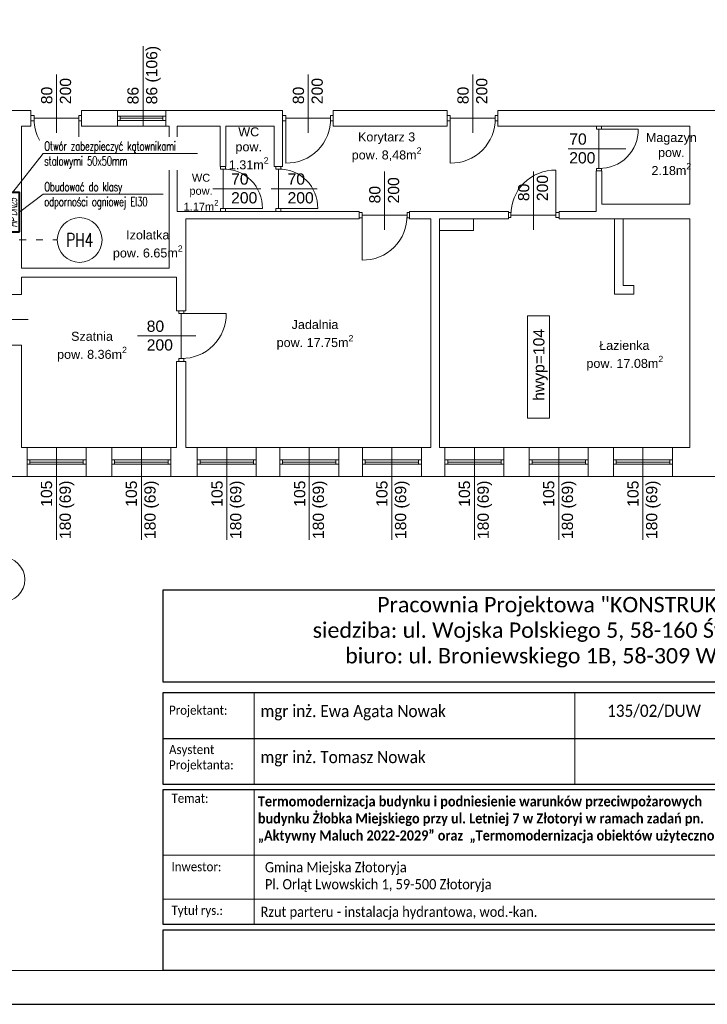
# Model space of a CAD drawing. Header units: millimetres. Extents: x -2390 to 43572, y -15084 to -12114.
# Tile 9 of 52: x 6200 to 7424, y -15084 to -13331. Entities that reach past the tile are written whole.
import ezdxf
from ezdxf import colors
from ezdxf.entities.mleader import LeaderData, LeaderLine
from ezdxf.enums import TextEntityAlignment as Align
from ezdxf.math import Vec2, Vec3

# ---------------------------------------------------------------- set-up
doc = ezdxf.new("R2010")
doc.units = ezdxf.units.MM
doc.linetypes.add('ACAD_ISO03W100', pattern=[30, 12, -18])
doc.linetypes.add('DASHDOT', pattern=[1, 0.5, -0.25, 0, -0.25])
for name, color, linetype, lineweight in [('@ opis C..O.', 7, 'Continuous', 18), ('@ Opis instalacji', 7, 'Continuous', 15), ('@ opis pionów', 7, 'ACAD_ISO03W100', 9), ('@HYDRANTOWA', 108, 'DASHDOT', 40), ('IS-ramka', 7, 'Continuous', 15), ('opisy', 5, 'Continuous', 5), ('R-Izolacja', 253, 'BATTING', 5), ('stolarka', 3, 'Continuous', 9), ('ściany nośne', 1, 'Continuous', 25)]:
    doc.layers.add(name, color=color, linetype=linetype, lineweight=lineweight)
doc.layers.add('IS-pomocnicze', color=2, linetype='Continuous', plot=False)
doc.styles.add('ROMANS', font='romans.shx', dxfattribs={"height": 1})
doc.styles.add('SIMPLEX', font='simplex.shx', dxfattribs={"width": 0.75})
doc.styles.get("Standard").update_dxf_attribs({"font": 'arial.ttf'})
doc.styles.add('STYLE1', font='arial.ttf', dxfattribs={"width": 0.8, "oblique": 10})
doc.styles.add('TABELKA', font='romans.shx', dxfattribs={"width": 0.9})
doc.linetypes.add('BATTING', pattern='A,0.00254,-2.54,[134,ltypeshp.shx,S=2.54,R=0,X=-2.54,Y=0],-5.08,[134,ltypeshp.shx,S=2.54,R=180,X=2.54,Y=0],-2.54', length=10.16254)

# ---------------------------------------------------------------- blocks, each defined once
blk = doc.blocks.new('A$C76065282')
at = {"layer": '@HYDRANTOWA', "color": 3, "linetype": 'Continuous', "lineweight": 40, "transparency": 33554687}
blk.add_lwpolyline([(-21.8, -28.5), (48.2, -28.5), (48.2, -3.5), (-21.8, -3.5)], close=True, dxfattribs=at)
at = {"layer": '@HYDRANTOWA', "color": 3, "lineweight": 0, "transparency": 33554687, "insert": (-14.4, -9.1), "char_height": 15, "width": 74.95, "attachment_point": 1, "style": 'STYLE1'}
blk.add_mtext('{\\W0.65;\\T0.9;HP DN25}', dxfattribs=at)
blk = doc.blocks.new('_None')

msp = doc.modelspace()

# ---------------------------------------------------------------- linework, layer by layer
at = {"color": 0, "lineweight": 15, "ltscale": 10}
for p, q in [((6617.3, -14692.6), (6617.3, -14528.8)), ((7188, -14692.6), (7188, -14528.8)), ((6617.3, -14942.1), (6617.3, -14701.7)), ((7757.9, -14818.4), (6454.8, -14818.4)), ((7757.9, -14896.6), (6454.8, -14896.6))]:
    msp.add_line(p, q, dxfattribs=at)
at = {"color": 0, "ltscale": 10}
msp.add_line((6454.8, -14610.7), (7757.9, -14610.7), dxfattribs=at)
for points in [[(6454.8, -14346.1), (7956.3, -14346.1), (7956.3, -14510.6), (6454.8, -14510.6)], [(6454.8, -14528.8), (7757.9, -14528.8), (7757.9, -14692.6), (6454.8, -14692.6)], [(6454.8, -14701.7), (7757.9, -14701.7), (7757.9, -14942.1), (6454.8, -14942.1)], [(6454.8, -14951.2), (7956.3, -14951.2), (7956.3, -15024), (6454.8, -15024)]]:
    msp.add_lwpolyline(points, close=True, dxfattribs=at)
at = {"layer": '@ Opis instalacji', "transparency": 33554687}
for centre in [(6306.4, -13723.2), (6168.9, -14327.8)]:
    msp.add_circle(centre, 39.9, dxfattribs=at)
at = {"layer": '@ opis pionów', "transparency": 33554687}
msp.add_line((6168.9, -13723.2), (6266.5, -13723.2), dxfattribs=at)
at = {"layer": 'IS-pomocnicze', "transparency": 33554687}
msp.add_lwpolyline([(2016.3, -15084), (8016.3, -15084), (8016.3, -12114), (2016.3, -12114), (2016.3, -15084)], dxfattribs=at)
at = {"layer": 'IS-ramka', "transparency": 33554687}
msp.add_lwpolyline([(2076.3, -15024), (7956.3, -15024), (7956.3, -12174), (2076.3, -12174)], close=True, dxfattribs=at)
at = {"layer": 'opisy', "color": 252, "lineweight": 0}
for p, q in [((6419.2, -13520.5), (6419.2, -13377.9)), ((6265.2, -13532.3), (6265.2, -13428.6)), ((6713.2, -13532.3), (6713.2, -13428.6)), ((7006.2, -13532.3), (7006.2, -13428.6)), ((7176, -13560.8), (7278.5, -13560.8)), ((6849.2, -13705), (6849.2, -13601.3)), ((7114.2, -13704.9), (7114.2, -13601.2)), ((6543.3, -13632), (6628.8, -13632)), ((6647.3, -13632), (6729.3, -13632)), ((6214.7, -13865), (6111, -13865)), ((6513.2, -13894), (6409.5, -13894)), ((6265.2, -14092.5), (6265.2, -14257.1)), ((6416.2, -14092.5), (6416.2, -14257.1)), ((6568.2, -14092.5), (6568.2, -14257.1)), ((6715.2, -14092.5), (6715.2, -14257.1)), ((6862.2, -14092.5), (6862.2, -14257.1)), ((7009.2, -14092.5), (7009.2, -14257.1)), ((7159.2, -14092.5), (7159.2, -14257.1)), ((7309.2, -14092.5), (7309.2, -14257.1))]:
    msp.add_line(p, q, dxfattribs=at)
at = {"layer": 'stolarka', "color": 252, "lineweight": 0}
for p, q in [((6225.2, -13501.8), (6219.7, -13501.8)), ((6225.2, -13510.8), (6219.7, -13510.8)), ((6225.2, -13510.8), (6225.2, -13501.8)), ((6225.2, -13506.3), (6305.2, -13506.3)), ((6305.2, -13501.8), (6309.7, -13501.8)), ((6305.2, -13510.8), (6305.2, -13501.8)), ((6305.2, -13506.3), (6305.2, -13586.3)), ((6305.2, -13510.8), (6309.7, -13510.8)), ((6373.7, -13502.5), (6378.7, -13502.5)), ((6378.7, -13510.5), (6373.7, -13510.5)), ((6378.7, -13502.5), (6378.7, -13510.5)), ((6378.7, -13502.5), (6454.7, -13502.5)), ((6378.7, -13506.5), (6454.7, -13506.5)), ((6378.7, -13510.5), (6454.7, -13510.5)), ((6459.7, -13502.5), (6454.7, -13502.5)), ((6454.7, -13502.5), (6454.7, -13510.5)), ((6454.7, -13510.5), (6459.7, -13510.5)), ((6673.2, -13501.8), (6667.7, -13501.8)), ((6673.2, -13510.8), (6667.7, -13510.8)), ((6673.2, -13510.8), (6673.2, -13501.8)), ((6673.2, -13506.3), (6753.2, -13506.3)), ((6673.2, -13506.3), (6673.2, -13586.3)), ((6753.2, -13501.8), (6757.7, -13501.8)), ((6753.2, -13510.8), (6753.2, -13501.8)), ((6753.2, -13510.8), (6757.7, -13510.8)), ((6966.2, -13501.8), (6960.7, -13501.8)), ((6966.2, -13510.8), (6960.7, -13510.8)), ((6966.2, -13510.8), (6966.2, -13501.8)), ((6966.2, -13506.3), (7046.2, -13506.3)), ((6966.2, -13506.3), (6966.2, -13586.3)), ((7046.2, -13501.8), (7050.7, -13501.8)), ((7046.2, -13510.8), (7046.2, -13501.8)), ((7046.2, -13510.8), (7050.7, -13510.8)), ((7226.2, -13525.8), (7226.2, -13520.3)), ((7235.2, -13525.8), (7226.2, -13525.8)), ((7230.7, -13525.8), (7300.7, -13525.8)), ((7230.7, -13525.8), (7230.7, -13595.8)), ((7235.2, -13525.8), (7235.2, -13520.3)), ((6557.2, -13597), (6557.2, -13592.5)), ((6566.2, -13597), (6557.2, -13597)), ((6561.7, -13667), (6561.7, -13597)), ((6566.2, -13597), (6566.2, -13592.5)), ((6655.7, -13597), (6655.7, -13592.5)), ((6664.7, -13597), (6655.7, -13597)), ((6660.2, -13667), (6660.2, -13597)), ((6664.7, -13597), (6664.7, -13592.5)), ((7154.2, -13678.9), (7154.2, -13598.9)), ((7226.2, -13595.8), (7226.2, -13600.3)), ((7235.2, -13595.8), (7226.2, -13595.8)), ((7235.2, -13595.8), (7235.2, -13600.3)), ((6557.2, -13667), (6557.2, -13672.5)), ((6566.2, -13667), (6557.2, -13667)), ((6561.7, -13667), (6631.7, -13667)), ((6566.2, -13667), (6566.2, -13672.5)), ((6655.7, -13667), (6655.7, -13672.5)), ((6664.7, -13667), (6655.7, -13667)), ((6660.2, -13667), (6730.2, -13667)), ((6664.7, -13667), (6664.7, -13672.5)), ((6809.2, -13674.5), (6803.7, -13674.5)), ((6809.2, -13683.5), (6803.7, -13683.5)), ((6809.2, -13683.5), (6809.2, -13674.5)), ((6809.2, -13679), (6889.2, -13679)), ((6809.2, -13679), (6809.2, -13759)), ((6889.2, -13674.5), (6893.7, -13674.5)), ((6889.2, -13683.5), (6889.2, -13674.5)), ((6889.2, -13683.5), (6893.7, -13683.5)), ((7074.2, -13674.4), (7069.7, -13674.4)), ((7074.2, -13683.4), (7069.7, -13683.4)), ((7074.2, -13674.4), (7074.2, -13683.4)), ((7154.2, -13678.9), (7074.2, -13678.9)), ((7154.2, -13674.4), (7159.7, -13674.4)), ((7154.2, -13674.4), (7154.2, -13683.4)), ((7154.2, -13683.4), (7159.7, -13683.4)), ((6482.7, -13854), (6482.7, -13849.5)), ((6491.7, -13854), (6482.7, -13854)), ((6487.2, -13934), (6487.2, -13854)), ((6487.2, -13854), (6567.2, -13854)), ((6491.7, -13854), (6491.7, -13849.5)), ((6482.7, -13934), (6482.7, -13939.5)), ((6491.7, -13934), (6482.7, -13934)), ((6491.7, -13934), (6491.7, -13939.5)), ((6212.7, -14114.5), (6217.7, -14114.5)), ((6217.7, -14122.5), (6212.7, -14122.5)), ((6217.7, -14114.5), (6217.7, -14122.5)), ((6217.7, -14114.5), (6312.7, -14114.5)), ((6217.7, -14118.5), (6312.7, -14118.5)), ((6217.7, -14122.5), (6312.7, -14122.5)), ((6317.7, -14114.5), (6312.7, -14114.5)), ((6312.7, -14114.5), (6312.7, -14122.5)), ((6312.7, -14122.5), (6317.7, -14122.5)), ((6363.7, -14114.5), (6368.7, -14114.5)), ((6368.7, -14122.5), (6363.7, -14122.5)), ((6368.7, -14114.5), (6368.7, -14122.5)), ((6368.7, -14114.5), (6463.7, -14114.5)), ((6368.7, -14118.5), (6463.7, -14118.5)), ((6368.7, -14122.5), (6463.7, -14122.5)), ((6468.7, -14114.5), (6463.7, -14114.5)), ((6463.7, -14114.5), (6463.7, -14122.5)), ((6463.7, -14122.5), (6468.7, -14122.5)), ((6515.7, -14114.5), (6520.7, -14114.5)), ((6520.7, -14122.5), (6515.7, -14122.5)), ((6520.7, -14114.5), (6520.7, -14122.5)), ((6520.7, -14114.5), (6615.7, -14114.5)), ((6520.7, -14118.5), (6615.7, -14118.5)), ((6520.7, -14122.5), (6615.7, -14122.5)), ((6620.7, -14114.5), (6615.7, -14114.5)), ((6615.7, -14114.5), (6615.7, -14122.5)), ((6615.7, -14122.5), (6620.7, -14122.5)), ((6662.7, -14114.5), (6667.7, -14114.5)), ((6667.7, -14122.5), (6662.7, -14122.5)), ((6667.7, -14114.5), (6667.7, -14122.5)), ((6667.7, -14114.5), (6762.7, -14114.5)), ((6667.7, -14118.5), (6762.7, -14118.5)), ((6667.7, -14122.5), (6762.7, -14122.5)), ((6767.7, -14114.5), (6762.7, -14114.5)), ((6762.7, -14114.5), (6762.7, -14122.5)), ((6762.7, -14122.5), (6767.7, -14122.5)), ((6809.7, -14114.5), (6814.7, -14114.5)), ((6814.7, -14122.5), (6809.7, -14122.5)), ((6814.7, -14114.5), (6814.7, -14122.5)), ((6814.7, -14114.5), (6909.7, -14114.5)), ((6814.7, -14118.5), (6909.7, -14118.5)), ((6814.7, -14122.5), (6909.7, -14122.5)), ((6914.7, -14114.5), (6909.7, -14114.5)), ((6909.7, -14114.5), (6909.7, -14122.5)), ((6909.7, -14122.5), (6914.7, -14122.5)), ((6956.7, -14114.5), (6961.7, -14114.5)), ((6961.7, -14122.5), (6956.7, -14122.5)), ((6961.7, -14114.5), (6961.7, -14122.5)), ((6961.7, -14114.5), (7056.7, -14114.5)), ((6961.7, -14118.5), (7056.7, -14118.5)), ((6961.7, -14122.5), (7056.7, -14122.5)), ((7061.7, -14114.5), (7056.7, -14114.5)), ((7056.7, -14114.5), (7056.7, -14122.5)), ((7056.7, -14122.5), (7061.7, -14122.5)), ((7106.7, -14114.5), (7111.7, -14114.5)), ((7111.7, -14122.5), (7106.7, -14122.5)), ((7111.7, -14114.5), (7111.7, -14122.5)), ((7111.7, -14114.5), (7206.7, -14114.5)), ((7111.7, -14118.5), (7206.7, -14118.5)), ((7111.7, -14122.5), (7206.7, -14122.5)), ((7211.7, -14114.5), (7206.7, -14114.5)), ((7206.7, -14114.5), (7206.7, -14122.5)), ((7206.7, -14122.5), (7211.7, -14122.5)), ((7256.7, -14114.5), (7261.7, -14114.5)), ((7261.7, -14122.5), (7256.7, -14122.5)), ((7261.7, -14114.5), (7261.7, -14122.5)), ((7261.7, -14114.5), (7356.7, -14114.5)), ((7261.7, -14118.5), (7356.7, -14118.5)), ((7261.7, -14122.5), (7356.7, -14122.5)), ((7361.7, -14114.5), (7356.7, -14114.5)), ((7356.7, -14114.5), (7356.7, -14122.5)), ((7356.7, -14122.5), (7361.7, -14122.5))]:
    msp.add_line(p, q, dxfattribs=at)
for points in [[(6305.2, -13586.3, -0.425735), (6225.2, -13506.3)], [(6673.2, -13586.3, 0.425735), (6753.2, -13506.3)], [(6966.2, -13586.3, 0.425735), (7046.2, -13506.3)], [(7300.7, -13525.8, -0.42548), (7230.7, -13595.8)], [(6631.7, -13667, 0.42548), (6561.7, -13597)], [(6730.2, -13667, 0.42548), (6660.2, -13597)], [(7154.2, -13598.9, 0.425735), (7074.2, -13678.9)], [(6809.2, -13759, 0.425735), (6889.2, -13679)], [(6567.2, -13854, -0.425735), (6487.2, -13934)]]:
    msp.add_lwpolyline(points, format="xyb", dxfattribs=at)
at = {"layer": 'ściany nośne', "color": 252, "lineweight": 0}
for p, q in [((6219.7, -13492.5), (6152.7, -13492.5)), ((6219.7, -13492.5), (6219.7, -13520.5)), ((6667.7, -13492.5), (6309.7, -13492.5)), ((6309.7, -13492.5), (6309.7, -13520.5)), ((6373.7, -13492.5), (6373.7, -13520.5)), ((6459.7, -13520.5), (6459.7, -13492.5)), ((6667.7, -13492.5), (6667.7, -13520.5)), ((6960.7, -13492.5), (6757.7, -13492.5)), ((6757.7, -13492.5), (6757.7, -13520.5)), ((6960.7, -13492.5), (6960.7, -13520.5)), ((7753.7, -13492.5), (7050.7, -13492.5)), ((7050.7, -13492.5), (7050.7, -13520.5)), ((6202.7, -13773.5), (6202.7, -13520.5)), ((6202.7, -13520.5), (6219.7, -13520.5)), ((6309.7, -13520.4), (6465.7, -13520.5)), ((6465.7, -13773.5), (6465.7, -13520.5)), ((6479.7, -13672.5), (6479.7, -13520.5)), ((6479.7, -13520.5), (6556.7, -13520.5)), ((6556.7, -13592.5), (6556.7, -13520.5)), ((6566.7, -13592.5), (6566.7, -13520.5)), ((6566.7, -13520.5), (6652.7, -13520.5)), ((6652.7, -13520.5), (6652.7, -13592.5)), ((6667.7, -13520.5), (6667.7, -13592.5)), ((6757.7, -13520.4), (6960.7, -13520.4)), ((7050.7, -13520.4), (7225.7, -13520.3)), ((7225.7, -13520.3), (7235.7, -13520.3)), ((7225.7, -13520.3), (7235.7, -13520.3)), ((7235.7, -13520.3), (7392.7, -13520.3)), ((7392.7, -13520.3), (7392.7, -13659.3)), ((6556.7, -13592.5), (6566.7, -13592.5)), ((6667.7, -13592.5), (6652.7, -13592.5)), ((7225.7, -13600.3), (7225.7, -13672.3)), ((7225.7, -13666.2), (7225.7, -13600.3)), ((7225.7, -13600.3), (7235.7, -13600.3)), ((7235.7, -13659.3), (7235.7, -13600.3)), ((6483.7, -13672.5), (6479.7, -13672.5)), ((6560.7, -13672.5), (6483.7, -13672.5)), ((6556.7, -13672.5), (6566.7, -13672.5)), ((6652.7, -13672.5), (6566.7, -13672.5)), ((6652.7, -13672.5), (6667.7, -13672.5)), ((6667.7, -13672.5), (6803.7, -13672.5)), ((6803.7, -13685.5), (6803.7, -13672.5)), ((6893.7, -13672.5), (7069.7, -13672.4)), ((6893.7, -13672.5), (6893.7, -13685.5)), ((7069.7, -13672.3), (7069.7, -13685.5)), ((7159.7, -13672.3), (7159.7, -13685.5)), ((7225.7, -13672.3), (7159.7, -13672.3)), ((7392.7, -13659.3), (7235.7, -13659.3)), ((6495.7, -13685.5), (6495.7, -13849.5)), ((6803.7, -13685.5), (6495.7, -13685.5)), ((6931.7, -13685.5), (6893.7, -13685.5)), ((6931.7, -14092.5), (6931.7, -13685.5)), ((6946.7, -13685.5), (7069.7, -13685.5)), ((6946.7, -13685.5), (6946.7, -14092.5)), ((7007.7, -13685.5), (7007.7, -13706.5)), ((7159.7, -13685.5), (7392.7, -13685.5)), ((7258.7, -13819.5), (7258.7, -13685.5)), ((7273.7, -13804.5), (7273.7, -13685.5)), ((7392.7, -14092.5), (7392.7, -13685.5)), ((7007.7, -13706.5), (6946.7, -13706.5)), ((6202.7, -13773.5), (6465.7, -13773.5)), ((6202.7, -13789.5), (6202.7, -13820.5)), ((6202.7, -13789.5), (6478.7, -13789.5)), ((6478.7, -13789.5), (6478.7, -13849.5)), ((7273.7, -13804.5), (7292.7, -13804.5)), ((7292.7, -13804.5), (7292.7, -13819.5)), ((6174.7, -13820.5), (6202.7, -13820.5)), ((7273.7, -13819.5), (7258.7, -13819.5)), ((7292.7, -13819.5), (7273.7, -13819.5)), ((6495.7, -13849.5), (6478.7, -13849.5)), ((7103.7, -13858.5), (7142.7, -13858.5)), ((7103.7, -14040.5), (7103.7, -13858.5)), ((7142.7, -13858.5), (7142.7, -14040.5)), ((6202.7, -13910.5), (6174.7, -13910.5)), ((6202.7, -13910.5), (6202.7, -14092.5)), ((6478.7, -13939.5), (6478.7, -14092.5)), ((6495.7, -13939.5), (6478.7, -13939.5)), ((6495.7, -13939.5), (6495.7, -14092.5)), ((7142.7, -14040.5), (7103.7, -14040.5)), ((6478.7, -14092.5), (6202.7, -14092.5)), ((6212.7, -14144.5), (6212.7, -14092.5)), ((6317.7, -14144.5), (6317.7, -14092.5)), ((6363.7, -14144.5), (6363.7, -14092.5)), ((6468.7, -14144.5), (6468.7, -14092.5)), ((6931.7, -14092.5), (6495.7, -14092.5)), ((6515.7, -14144.5), (6515.7, -14092.5)), ((6620.7, -14144.5), (6620.7, -14092.5)), ((6662.7, -14144.5), (6662.7, -14092.5)), ((6767.7, -14144.5), (6767.7, -14092.5)), ((6809.7, -14144.5), (6809.7, -14092.5)), ((6914.7, -14144.5), (6914.7, -14092.5)), ((7392.7, -14092.5), (6946.7, -14092.5)), ((6956.7, -14144.5), (6956.7, -14092.5)), ((7061.7, -14144.5), (7061.7, -14092.5)), ((7106.7, -14144.5), (7106.7, -14092.5)), ((7211.7, -14144.5), (7211.7, -14092.5)), ((7256.7, -14144.5), (7256.7, -14092.5)), ((7361.7, -14144.5), (7361.7, -14092.5)), ((7867.7, -14144.5), (5868.7, -14144.5))]:
    msp.add_line(p, q, dxfattribs=at)

# ---------------------------------------------------------------- block references
at = {"layer": 'R-Izolacja', "transparency": 33554687, "rotation": 90}
msp.add_blockref('A$C76065282', (6171.1, -13686.6), dxfattribs=at)

# ---------------------------------------------------------------- texts
at = {"color": 0, "ltscale": 10, "insert": (6481.5, -14358.7), "char_height": 27.3, "width": 1403.675, "attachment_point": 1}
msp.add_mtext('\\pi354.59;{\\fCalibri|b0|i0|c0|p34;Pracownia Projektowa "KONSTRUKTOR"\\P\\pi239.68;siedziba: ul. Wojska Polskiego 5, 58-160 Świebodzice,\\P\\pi297.58;biuro: ul. Broniewskiego 1B, 58-309 Wałbrzych}', dxfattribs=at)
at = {"color": 0, "ltscale": 10, "attachment_point": 1}
for s, insert, char_height, style in [('{\\fCalibri|b0|i0|c238|p34;mgr inż. Ewa Agata Nowak}', (6628.4, -14550.9), 21.84, 'TABELKA'), ('{\\fCalibri|b0|i0|c238|p34;\\C256;135/02/DUW}', (7245.3, -14550.4), 21.84, 'TABELKA'), ('{\\fCalibri|b0|i0|c238|p34;mgr inż. Tomasz Nowak}', (6628.4, -14632.8), 21.84, 'TABELKA'), ('\\pt377.8,755.57;{\\fCalibri|b1|i0|c238|p34;\\C256;Termomodernizacja budynku i podniesienie warunków przeciwpożarowych \\Pbudynku Żłobka Miejskiego przy ul. Letniej 7 w Złotoryi w ramach zadań pn. \\P„Aktywny Maluch 2022-2029” oraz  „Termomodernizacja obiektów użyteczności publicznej”}', (6623.7, -14713.5), 18.2, 'TABELKA'), ('\\A1;\\P{\\fCalibri|b0|i0|c238|p34;Gmina Miejska Złotoryja \\PPl. Orląt Lwowskich 1, 59-500 Złotoryja}', (6636.2, -14800.4), 18.2, 'TABELKA'), ('\\pi-599.48;{\\fCalibri|b0|i0|c0|p34;\\W0.9;Zastrzega się wszelkie prawa wynikajace z Ustawy o prawie autorskim. Rysunek niniejszy nie może być w całości lub w części przerysowany,\\P\\pi-400.79;                      uzupełniony lub odstąpiony komukolwiek, bez pisemnej zgody firmy projektowej }', (13697.8, -14962.6), 15, 'ROMANS')]:
    msp.add_mtext(s, dxfattribs=dict(at, insert=insert, char_height=char_height, style=style))
at = {"color": 0, "ltscale": 10, "attachment_point": 1, "style": 'TABELKA'}
for s, insert, char_height, width in [('\\fCalibri|b0|i0|c0|p0;\\W0.9;Projektant:', (6465.5, -14552.1), 16.38, 198.38), ('{\\fCalibri|b0|i0|c0|p0;Asystent\\PProjektanta:}', (6465.5, -14622.1), 16.38, 198.38), ('\\fCalibri|b0|i0|c0|p0;\\W0.9;Temat:', (6469.9, -14708.9), 16.38, 198.396), ('\\fCalibri|b0|i0|c0|p0;\\W0.9;Inwestor:', (6469.9, -14830.8), 16.38, 198.396), ('\\fCalibri|b0|i0|c0|p0;\\W0.9;Tytuł rys.:', (6469.9, -14908.5), 16.38, 198.396), ('{\\fCalibri|b0|i0|c238|p34;Rzut parteru - instalacja hydrantowa, wod.-kan.}', (6628.4, -14910.1), 18.2, 943.331)]:
    msp.add_mtext(s, dxfattribs=dict(at, insert=insert, char_height=char_height, width=width))
at = {"layer": '@ Opis instalacji', "lineweight": 30, "transparency": 33554687, "style": 'SIMPLEX', "width": 0.75}
msp.add_text('PH4', height=24, dxfattribs=at).set_placement((6306.4, -13723.2), align=Align.MIDDLE_CENTER)
at = {"layer": 'opisy', "color": 252, "lineweight": 0, "char_height": 20, "rotation": 90}
for s, insert, width, attachment_point in [('86\\P86 (106)', (6391.3, -13481.7), 104.913, 1), ('80\\P200', (6237.8, -13481.4), 6.698, 1), ('80\\P200', (6685.8, -13481.4), 6.698, 1), ('80\\P200', (6978.8, -13481.4), 6.698, 1), ('80\\P200', (6821.8, -13658.1), 6.698, 1), ('80\\P200', (7086.8, -13654), 6.698, 1), ('\\Phwyp=104', (7080.4, -14009.6), 138.691, 1), ('105\\P180 (69)', (6237.3, -14151.6), 104.913, 3), ('105\\P180 (69)', (6388.3, -14151.6), 104.913, 3), ('105\\P180 (69)', (6540.9, -14151.6), 104.913, 3), ('105\\P180 (69)', (6688, -14151.6), 104.913, 3), ('105\\P180 (69)', (6834.3, -14151.6), 104.913, 3), ('105\\P180 (69)', (6981.3, -14151.6), 104.913, 3), ('105\\P180 (69)', (7131.3, -14151.6), 104.913, 3), ('105\\P180 (69)', (7281.3, -14151.6), 104.913, 3)]:
    msp.add_mtext(s, dxfattribs=dict(at, insert=insert, width=width, attachment_point=attachment_point))
at = {"layer": 'opisy', "color": 252, "lineweight": 0, "attachment_point": 1}
for s, insert, char_height, width in [('\\A1;\\pxqc;WC\\Ppow. \\P1.31m{\\H0.7x;\\S2^ ;}', (6495.5, -13522.6), 16, 223.779), ('\\A1;\\pxqc;Korytarz 3\\Ppow. 8,48m{\\H0.7x;\\S2^ ;}', (6740.9, -13531.7), 16, 223.779), ('\\A1;\\pxqc;Magazyn\\Ppow. \\P2.18m{\\H0.7x;\\S2^ ;}', (7247.8, -13532.8), 16, 223.779), ('70\\P200', (7177.9, -13533.5), 20, 6.698), ('\\A1;\\pxqc;WC\\Ppow. \\P1.17m{\\H0.7x;\\S2^ ;}', (6493.9, -13605.4), 14, 57.141), ('70\\P200', (6576, -13604.7), 20, 6.698), ('70\\P200', (6676.5, -13604.7), 20, 6.698), ('\\A1;\\pxqc;Izolatka\\Ppow. 6.65m{\\H0.7x;\\S2^ ;}', (6315.8, -13706.2), 16, 223.779), ('\\A1;\\pxqc;Jadalnia\\Ppow. 17.75m{\\H0.7x;\\S2^ ;}', (6613.5, -13865.7), 16, 223.779), ('80\\P200', (6425.8, -13866.7), 20, 6.698), ('\\A1;\\pxqc;Szatnia\\Ppow. 8.36m{\\H0.7x;\\S2^ ;}', (6216.5, -13886.7), 16, 223.779), ('\\A1;\\pi67.628;Łazienka\\P\\pi44.928;pow. 17.08m{\\H0.7x;\\S2^ ;}', (7163.6, -13902.8), 16, 223.779), ('\\A1;\\pi53.615;Wiatrołap\\P\\pi28.188;pow. 27.61m{\\H0.7x;\\S2^ ;}', (5693, -14359.3), 20, 223.779)]:
    msp.add_mtext(s, dxfattribs=dict(at, insert=insert, char_height=char_height, width=width))

# ---------------------------------------------------------------- next in the draw order: leaders
at = {"layer": '@ opis C..O.'}
ml = msp.add_multileader_mtext('Standard', dxfattribs=at)
ml.set_content('{\\W0.7;\\T0.95;Obudować do klasy odporności ogniowej EI30}', color=256, style='ROMANS')
ml.set_leader_properties(color=256, linetype='ByLayer', lineweight=5)
ml.set_arrow_properties(name='NONE')
ml.build(insert=Vec2(0, 0))
ml.multileader.update_dxf_attribs({"text_left_attachment_type": 6, "text_right_attachment_type": 6, "dogleg_length": 0, "arrow_head_size": 0})
ctx = ml.context
ctx.base_point, ctx.char_height, ctx.arrow_head_size, ctx.plane_origin = Vec3(6241.3, -13641.7), 16, 0, Vec3(-3109.2, -13578.2)
ctx.left_attachment, ctx.right_attachment = 6, 6
notes = []
notes.append((ctx, [(0, (1, 1, 0), (6241.3, -13641.7), (1, 0), 0, [(0, [(6199.7, -13673.3)], 0, [])])]))
ctx.mtext.insert, ctx.mtext.width, ctx.mtext.defined_height, ctx.mtext.line_spacing_style, ctx.mtext.flow_direction = Vec3(6243.3, -13620.4), 209.565, 22.6, 2, 5
ctx.mtext.has_bg_fill, ctx.mtext.bg_color, ctx.mtext.bg_scale_factor, ctx.mtext.bg_transparency, ctx.mtext.use_window_bg_color = 1, -1027028792, 1.5, 0, 1
for ctx, leaders in notes:
    for number, flags, end, landing, length, lines in leaders:
        leader = LeaderData()
        leader.index, (leader.has_last_leader_line, leader.has_dogleg_vector, leader.attachment_direction) = number, flags
        leader.last_leader_point, leader.dogleg_vector, leader.dogleg_length = Vec3(end), Vec3(landing), length
        for number, points, colour, breaks in lines:
            line = LeaderLine()
            line.index, line.vertices, line.color, line.breaks = number, Vec3.list(points), colors.encode_raw_color(colour), breaks
            leader.lines.append(line)
        ctx.leaders.append(leader)

# ---------------------------------------------------------------- next in the draw order: leaders
ml = msp.add_multileader_mtext('Standard', dxfattribs=at)
ml.set_content('{\\W0.7;\\T0.95;Otwór zabezpieczyć kątownikami stalowymi 50x50mm}', color=256, style='ROMANS')
ml.set_leader_properties(color=256, linetype='ByLayer', lineweight=5)
ml.set_arrow_properties(name='NONE')
ml.build(insert=Vec2(0, 0))
ml.multileader.update_dxf_attribs({"text_left_attachment_type": 6, "text_right_attachment_type": 6, "dogleg_length": 0, "arrow_head_size": 0})
ctx = ml.context
ctx.base_point, ctx.char_height, ctx.arrow_head_size, ctx.plane_origin = Vec3(6241.3, -13569.3), 16, 0, Vec3(-3109.2, -13505.8)
ctx.left_attachment, ctx.right_attachment = 6, 6
notes = []
notes.append((ctx, [(0, (1, 1, 0), (6241.3, -13569.3), (1, 0), 0, [(0, [(6187.2, -13638.3)], 0, [])])]))
ctx.mtext.insert, ctx.mtext.width, ctx.mtext.defined_height, ctx.mtext.line_spacing_style, ctx.mtext.flow_direction = Vec3(6243.3, -13548), 270.047, 22.6, 2, 5
ctx.mtext.has_bg_fill, ctx.mtext.bg_color, ctx.mtext.bg_scale_factor, ctx.mtext.bg_transparency, ctx.mtext.use_window_bg_color = 1, -1027028792, 1.5, 0, 1
for ctx, leaders in notes:
    for number, flags, end, landing, length, lines in leaders:
        leader = LeaderData()
        leader.index, (leader.has_last_leader_line, leader.has_dogleg_vector, leader.attachment_direction) = number, flags
        leader.last_leader_point, leader.dogleg_vector, leader.dogleg_length = Vec3(end), Vec3(landing), length
        for number, points, colour, breaks in lines:
            line = LeaderLine()
            line.index, line.vertices, line.color, line.breaks = number, Vec3.list(points), colors.encode_raw_color(colour), breaks
            leader.lines.append(line)
        ctx.leaders.append(leader)

doc.saveas('drawing.dxf')
